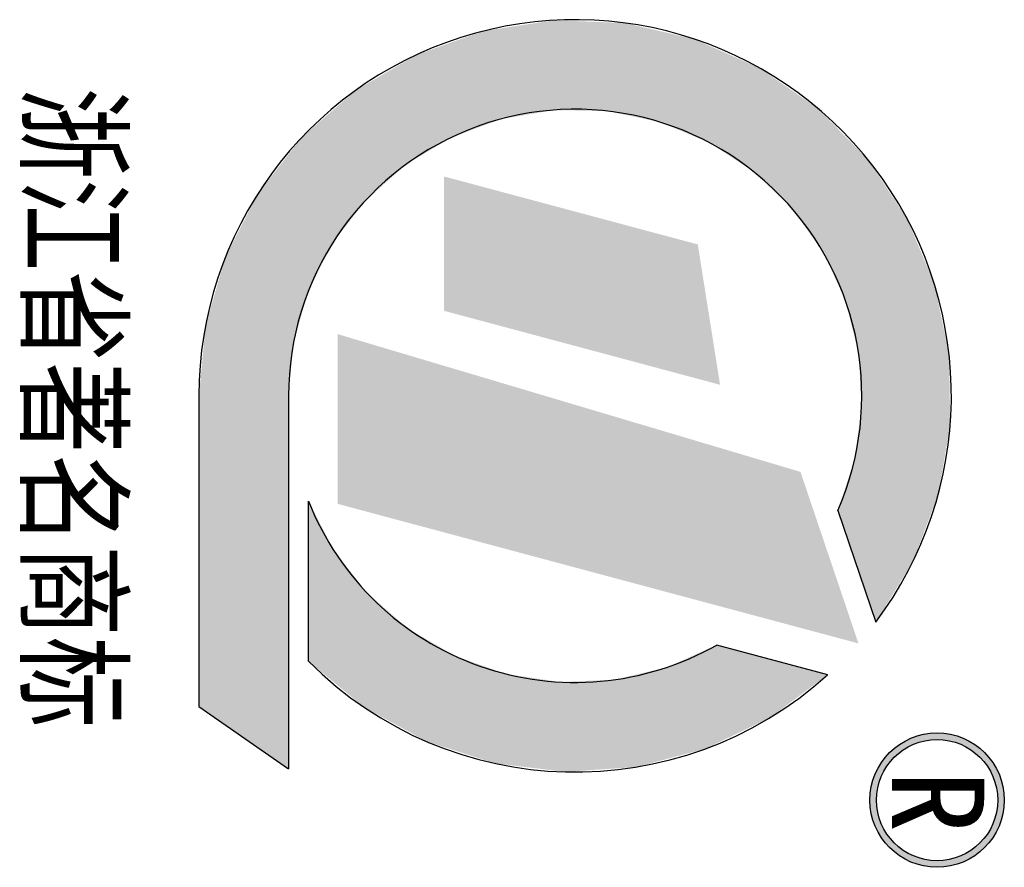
# Model space of a CAD drawing. Extents: x -424536 to -66822, y 139826 to 492209.
# Tile 48 of 69: x -108488 to -103565, y 147693 to 151932. Entities that reach past the tile are written whole.
import ezdxf

# ---------------------------------------------------------------- set-up
doc = ezdxf.new("R2010")
doc.units = 0
doc.header["$LTSCALE"] = 1000
doc.header["$MEASUREMENT"] = 0
doc.layers.add('图框', color=3, linetype='Continuous')
doc.styles.add('图框', font='txt', dxfattribs={"width": 0.8})

msp = doc.modelspace()

# ---------------------------------------------------------------- hatches: boundary and pattern name
at = {"layer": '图框'}
h = msp.add_hatch(color=4, dxfattribs=at)
h.paths.add_polyline_path([(-103901.2, 147693.4, 1), (-103901.2, 148365.2, 1)])
h.paths.add_polyline_path([(-103901.2, 148332.2, -1), (-103901.2, 147726.4, -1)], flags=16)

# ---------------------------------------------------------------- linework, layer by layer
at = {"layer": '图框', "color": 4}
for p, q in [((-107591.8, 150050.9), (-107591.8, 148497.5)), ((-107143.8, 150050.9), (-107143.8, 148186.3)), ((-107043.6, 148723.6), (-107043.6, 149524.5)), ((-104397.2, 149478.3), (-104208.3, 148919.3)), ((-104448.4, 148656.4), (-105002.9, 148805)), ((-107591.8, 148497.5), (-107143.8, 148186.3))]:
    msp.add_line(p, q, dxfattribs=at)
for radius in [335.9, 302.9]:
    msp.add_circle((-103901.2, 148029.3), radius, dxfattribs=at)
for radius, start, end in [(1881, 323.0165, 180), (1433, 336.4496, 180), (1433, 201.55, 299.6066), (1881, 224.8813, 312.1544)]:
    msp.add_arc((-105710.8, 150050.9), radius, start, end, dxfattribs=at)
at = {"layer": '图框'}
for points in [[(-106167.6, 151875.5), (-105460.7, 151915.1), (-105290, 151875.5)], [(-105906.7, 151915.1), (-105460.7, 151915.1), (-106167.6, 151875.5)], [(-105906.7, 151915.1), (-105816, 151928.9), (-105460.7, 151915.1)], [(-106283, 151834.7), (-105290, 151875.5), (-105114.2, 151834.7)], [(-106167.6, 151875.5), (-105290, 151875.5), (-106283, 151834.7)], [(-106502.9, 151756.9), (-105114.2, 151834.7), (-104938.8, 151756.9)], [(-106283, 151834.7), (-105114.2, 151834.7), (-106502.9, 151756.9)], [(-106616.4, 151690.5), (-104938.8, 151756.9), (-104789.1, 151690.5)], [(-106502.9, 151756.9), (-104938.8, 151756.9), (-106616.4, 151690.5)], [(-106809.9, 151577.3), (-104789.1, 151690.5), (-104626, 151577.3)], [(-106616.4, 151690.5), (-104789.1, 151690.5), (-106809.9, 151577.3)], [(-106912.3, 151487.7), (-104626, 151577.3), (-104497, 151487.7)], [(-106809.9, 151577.3), (-104626, 151577.3), (-106912.3, 151487.7)], [(-106927, 151474.8), (-105847.3, 151474.8), (-106972.6, 151434.9)], [(-106921.4, 151479.8), (-105818.1, 151479.8), (-106927, 151474.8)], [(-106921.4, 151479.8), (-104497, 151487.7), (-104489.2, 151479.8)], [(-106912.3, 151487.7), (-104497, 151487.7), (-106921.4, 151479.8)], [(-105550.6, 151474.8), (-104489.2, 151479.8), (-104484.3, 151474.8)], [(-105359.2, 151434.9), (-104484.3, 151474.8), (-104445.3, 151434.9)], [(-106989.4, 151420.2), (-106121.5, 151420.2), (-107077.6, 151343.2)], [(-106972.6, 151434.9), (-106081.9, 151434.9), (-106989.4, 151420.2)], [(-105288.7, 151420.2), (-104445.3, 151434.9), (-104430.9, 151420.2)], [(-105102.5, 151343.2), (-104430.9, 151420.2), (-104355.5, 151343.2)], [(-107097.3, 151317.9), (-106372.4, 151317.9), (-107163.1, 151233.6)], [(-107078.6, 151341.8), (-106332.7, 151341.8), (-107097.3, 151317.9)], [(-107077.6, 151343.2), (-106329.1, 151343.2), (-107078.6, 151341.8)], [(-105099.3, 151341.8), (-104355.5, 151343.2), (-104354.2, 151341.8)], [(-105041.5, 151317.9), (-104354.2, 151341.8), (-104330.7, 151317.9)], [(-104912.7, 151233.6), (-104330.7, 151317.9), (-104248.2, 151233.6)], [(-107163.1, 151233.6), (-106512.3, 151233.6), (-107186.4, 151203.7)], [(-104867, 151203.7), (-104248.2, 151233.6), (-104228.4, 151203.7)], [(-107211.6, 151171.4), (-106598, 151171.4), (-107296.4, 151062.8)], [(-107186.4, 151203.7), (-106561.8, 151203.7), (-107211.6, 151171.4)], [(-104817.6, 151171.4), (-104228.4, 151203.7), (-104207, 151171.4)], [(-104704.9, 151062.8), (-104207, 151171.4), (-104135, 151062.8)], [(-107315.5, 151025.4), (-106761.3, 151025.4), (-107335.8, 150985.8)], [(-107296.4, 151062.8), (-106719.5, 151062.8), (-107315.5, 151025.4)], [(-104666, 151025.4), (-104135, 151062.8), (-104110.3, 151025.4)], [(-104624.9, 150985.8), (-104110.3, 151025.4), (-104084, 150985.8)], [(-107335.8, 150985.8), (-106791.7, 150985.8), (-107360.7, 150937.1)], [(-104590.3, 150937.1), (-104084, 150985.8), (-104051.7, 150937.1)], [(-107360.7, 150937.1), (-106829.1, 150937.1), (-107424.2, 150813.2)], [(-104502.3, 150813.2), (-104051.7, 150937.1), (-103999.9, 150813.2)], [(-107424.2, 150813.2), (-106924.2, 150813.2), (-107447.5, 150767.7)], [(-104470, 150767.7), (-103999.9, 150813.2), (-103980.9, 150767.7)], [(-107458.5, 150746.3), (-106957.9, 150746.3), (-107498.6, 150609)], [(-107447.5, 150767.7), (-106947.1, 150767.7), (-107458.5, 150746.3)], [(-104460.2, 150746.3), (-103980.9, 150767.7), (-103972, 150746.3)], [(-104397.2, 150609), (-103972, 150746.3), (-103914.6, 150609)], [(-107498.6, 150609), (-107027.2, 150609), (-107508.7, 150574.3)], [(-104381.3, 150574.3), (-103914.6, 150609), (-103907.3, 150574.3)], [(-107508.7, 150574.3), (-107044.7, 150574.3), (-107523.2, 150524.5)], [(-104358.4, 150524.5), (-103907.3, 150574.3), (-103896.9, 150524.5)], [(-107523.2, 150524.5), (-107059.1, 150524.5), (-107558.2, 150404.9)], [(-104328.7, 150404.9), (-103896.9, 150524.5), (-103871.8, 150404.9)], [(-107558.2, 150404.9), (-107093.6, 150404.9), (-107566.5, 150317.2)], [(-104306.9, 150317.2), (-103871.8, 150404.9), (-103853.4, 150317.2)], [(-107566.5, 150317.2), (-107118.8, 150317.2), (-107571.5, 150264.9)], [(-104293.9, 150264.9), (-103853.4, 150317.2), (-103842.4, 150264.9)], [(-107571.8, 150261), (-107124.1, 150261), (-107591.8, 150050.9)], [(-107571.5, 150264.9), (-107123.7, 150264.9), (-107571.8, 150261)], [(-104293.7, 150261), (-103842.4, 150264.9), (-103841.6, 150261)], [(-104281.8, 150050.9), (-103841.6, 150261), (-103838, 150050.9)], [(-107591.8, 149997.7), (-107143.8, 150050.9), (-107143.8, 149997.7)], [(-104278.8, 149997.7), (-103838, 150050.9), (-103837.1, 149997.7)], [(-107591.8, 149905.4), (-107143.8, 149997.7), (-107143.8, 149905.4)], [(-104291, 149905.4), (-103837.1, 149997.7), (-103835.5, 149905.4)], [(-104278.8, 149997.7), (-103837.1, 149997.7), (-104291, 149905.4)], [(-107591.8, 149732.5), (-107143.8, 149905.4), (-107143.8, 149732.5)], [(-104291, 149905.4), (-103835.5, 149905.4), (-104313.7, 149732.5)], [(-107591.8, 149555), (-107143.8, 149732.5), (-107143.8, 149555)], [(-104313.7, 149732.5), (-103865.5, 149732.5), (-104372, 149555)], [(-107591.8, 149478.3), (-107143.8, 149555), (-107143.8, 149478.3)], [(-104372, 149555), (-103896.4, 149555), (-104397.2, 149478.3)], [(-107043.6, 149282.1), (-107043.6, 149524.5), (-106920.1, 149282.1)], [(-107591.8, 149222.3), (-107143.8, 149478.3), (-107143.8, 149222.3)], [(-107591.8, 149478.3), (-107143.8, 149478.3), (-107591.8, 149222.3)], [(-107043.6, 149067.4), (-106920.1, 149282.1), (-106753, 149067.4)], [(-107043.6, 149282.1), (-106920.1, 149282.1), (-107043.6, 149067.4)], [(-107591.8, 148919.3), (-107143.8, 149222.3), (-107143.8, 148919.3)], [(-104310.7, 149222.3), (-104022.1, 149222.3), (-104208.3, 148919.3)], [(-107043.6, 148888.1), (-106753, 149067.4), (-106548.3, 148888.1)], [(-107591.8, 148497.5), (-107143.8, 148919.3), (-107143.8, 148497.5)], [(-107043.6, 148805), (-106548.3, 148888.1), (-106406.2, 148805)], [(-107043.6, 148750.8), (-106406.2, 148805), (-106313.4, 148750.8)], [(-105123.7, 148750.8), (-105002.9, 148805), (-104800.6, 148750.8)], [(-107043.6, 148723.6), (-106313.4, 148750.8), (-106236.3, 148723.6)], [(-107007.5, 148693.6), (-106236.3, 148723.6), (-106151.4, 148693.6)], [(-105251.1, 148693.6), (-104699, 148723.6), (-104587.3, 148693.6)], [(-105184.4, 148723.6), (-104699, 148723.6), (-105251.1, 148693.6)], [(-105184.4, 148723.6), (-104800.6, 148750.8), (-104699, 148723.6)], [(-105123.7, 148750.8), (-104800.6, 148750.8), (-105184.4, 148723.6)], [(-106967.3, 148660.3), (-106151.4, 148693.6), (-106056.9, 148660.3)], [(-106962.6, 148656.4), (-106056.9, 148660.3), (-106031, 148656.4)], [(-105409, 148656.4), (-104462.9, 148660.3), (-104448.4, 148656.4)], [(-105392.5, 148660.3), (-104462.9, 148660.3), (-105409, 148656.4)], [(-105392.5, 148660.3), (-104587.3, 148693.6), (-104462.9, 148660.3)], [(-105251.1, 148693.6), (-104587.3, 148693.6), (-105392.5, 148660.3)], [(-106932.2, 148631.2), (-106031, 148656.4), (-105862.8, 148631.2)], [(-106918.7, 148620), (-105862.8, 148631.2), (-105787.8, 148620)], [(-105515.9, 148631.2), (-104482.3, 148631.2), (-105787.8, 148620)], [(-105409, 148656.4), (-104448.4, 148656.4), (-105515.9, 148631.2)], [(-107591.8, 148497.5), (-107143.8, 148497.5), (-107143.8, 148186.3)]]:
    msp.add_solid(points, dxfattribs=at)
at = {"layer": '图框', "extrusion": (0, 0, -1)}
for points in [[(106972.6, 151434.9), (105847.3, 151474.8), (106081.9, 151434.9)], [(106927, 151474.8), (105818.1, 151479.8), (105847.3, 151474.8)], [(105818.1, 151479.8), (104489.2, 151479.8), (105550.6, 151474.8)], [(105550.6, 151474.8), (104484.3, 151474.8), (105359.2, 151434.9)], [(107077.6, 151343.2), (106121.5, 151420.2), (106329.1, 151343.2)], [(106989.4, 151420.2), (106081.9, 151434.9), (106121.5, 151420.2)], [(105359.2, 151434.9), (104445.3, 151434.9), (105288.7, 151420.2)], [(105288.7, 151420.2), (104430.9, 151420.2), (105102.5, 151343.2)], [(107163.1, 151233.6), (106372.4, 151317.9), (106512.3, 151233.6)], [(107097.3, 151317.9), (106332.7, 151341.8), (106372.4, 151317.9)], [(107078.6, 151341.8), (106329.1, 151343.2), (106332.7, 151341.8)], [(105102.5, 151343.2), (104355.5, 151343.2), (105099.3, 151341.8)], [(105099.3, 151341.8), (104354.2, 151341.8), (105041.5, 151317.9)], [(105041.5, 151317.9), (104330.7, 151317.9), (104912.7, 151233.6)], [(107186.4, 151203.7), (106512.3, 151233.6), (106561.8, 151203.7)], [(104912.7, 151233.6), (104248.2, 151233.6), (104867, 151203.7)], [(107296.4, 151062.8), (106598, 151171.4), (106719.5, 151062.8)], [(107211.6, 151171.4), (106561.8, 151203.7), (106598, 151171.4)], [(104867, 151203.7), (104228.4, 151203.7), (104817.6, 151171.4)], [(104817.6, 151171.4), (104207, 151171.4), (104704.9, 151062.8)], [(107335.8, 150985.8), (106761.3, 151025.4), (106791.7, 150985.8)], [(107315.5, 151025.4), (106719.5, 151062.8), (106761.3, 151025.4)], [(104704.9, 151062.8), (104135, 151062.8), (104666, 151025.4)], [(104666, 151025.4), (104110.3, 151025.4), (104624.9, 150985.8)], [(107360.7, 150937.1), (106791.7, 150985.8), (106829.1, 150937.1)], [(104624.9, 150985.8), (104084, 150985.8), (104590.3, 150937.1)], [(107424.2, 150813.2), (106829.1, 150937.1), (106924.2, 150813.2)], [(104590.3, 150937.1), (104051.7, 150937.1), (104502.3, 150813.2)], [(107447.5, 150767.7), (106924.2, 150813.2), (106947.1, 150767.7)], [(104502.3, 150813.2), (103999.9, 150813.2), (104470, 150767.7)], [(107498.6, 150609), (106957.9, 150746.3), (107027.2, 150609)], [(107458.5, 150746.3), (106947.1, 150767.7), (106957.9, 150746.3)], [(104470, 150767.7), (103980.9, 150767.7), (104460.2, 150746.3)], [(104460.2, 150746.3), (103972, 150746.3), (104397.2, 150609)], [(107508.7, 150574.3), (107027.2, 150609), (107044.7, 150574.3)], [(104397.2, 150609), (103914.6, 150609), (104381.3, 150574.3)], [(107523.2, 150524.5), (107044.7, 150574.3), (107059.1, 150524.5)], [(104381.3, 150574.3), (103907.3, 150574.3), (104358.4, 150524.5)], [(107558.2, 150404.9), (107059.1, 150524.5), (107093.6, 150404.9)], [(104358.4, 150524.5), (103896.9, 150524.5), (104328.7, 150404.9)], [(107566.5, 150317.2), (107093.6, 150404.9), (107118.8, 150317.2)], [(104328.7, 150404.9), (103871.8, 150404.9), (104306.9, 150317.2)], [(107571.5, 150264.9), (107118.8, 150317.2), (107123.7, 150264.9)], [(104306.9, 150317.2), (103853.4, 150317.2), (104293.9, 150264.9)], [(107591.8, 150050.9), (107124.1, 150261), (107143.8, 150050.9)], [(107571.8, 150261), (107123.7, 150264.9), (107124.1, 150261)], [(104293.9, 150264.9), (103842.4, 150264.9), (104293.7, 150261)], [(104293.7, 150261), (103841.6, 150261), (104281.8, 150050.9)], [(107591.8, 150050.9), (107143.8, 150050.9), (107591.8, 149997.7)], [(104281.8, 150050.9), (103838, 150050.9), (104278.8, 149997.7)], [(107591.8, 149997.7), (107143.8, 149997.7), (107591.8, 149905.4)], [(107591.8, 149905.4), (107143.8, 149905.4), (107591.8, 149732.5)], [(104313.7, 149732.5), (103835.5, 149905.4), (103865.5, 149732.5)], [(107591.8, 149732.5), (107143.8, 149732.5), (107591.8, 149555)], [(104372, 149555), (103865.5, 149732.5), (103896.4, 149555)], [(107591.8, 149555), (107143.8, 149555), (107591.8, 149478.3)], [(104397.2, 149478.3), (103896.4, 149555), (103925.4, 149478.3)], [(104397.2, 149478.3), (103925.4, 149478.3), (104310.7, 149222.3)], [(104310.7, 149222.3), (103925.4, 149478.3), (104022.1, 149222.3)], [(107591.8, 149222.3), (107143.8, 149222.3), (107591.8, 148919.3)], [(107043.6, 149067.4), (106753, 149067.4), (107043.6, 148888.1)], [(107591.8, 148919.3), (107143.8, 148919.3), (107591.8, 148497.5)], [(107043.6, 148888.1), (106548.3, 148888.1), (107043.6, 148805)], [(107043.6, 148805), (106406.2, 148805), (107043.6, 148750.8)], [(107043.6, 148750.8), (106313.4, 148750.8), (107043.6, 148723.6)], [(107043.6, 148723.6), (106236.3, 148723.6), (107007.5, 148693.6)], [(107007.5, 148693.6), (106151.4, 148693.6), (106967.3, 148660.3)], [(106967.3, 148660.3), (106056.9, 148660.3), (106962.6, 148656.4)], [(106962.6, 148656.4), (106031, 148656.4), (106932.2, 148631.2)], [(106932.2, 148631.2), (105862.8, 148631.2), (106918.7, 148620)], [(106918.7, 148620), (104497.4, 148620), (106768.3, 148495.3)], [(106768.3, 148495.3), (104497.4, 148620), (104664.6, 148495.3)], [(105787.8, 148620), (104482.3, 148631.2), (104497.4, 148620)], [(105515.9, 148631.2), (104448.4, 148656.4), (104482.3, 148631.2)], [(106768.3, 148495.3), (104664.6, 148495.3), (106672.5, 148442.7)], [(106672.5, 148442.7), (104664.6, 148495.3), (104735.2, 148442.7)], [(106672.5, 148442.7), (104735.2, 148442.7), (106454.8, 148323.3)], [(106454.8, 148323.3), (104735.2, 148442.7), (104982.3, 148323.3)], [(106454.8, 148323.3), (104982.3, 148323.3), (106342.5, 148287.1)], [(106342.5, 148287.1), (104982.3, 148323.3), (105057.1, 148287.1)], [(106342.5, 148287.1), (105057.1, 148287.1), (106114.4, 148213.7)], [(106114.4, 148213.7), (105057.1, 148287.1), (105333.4, 148213.7)], [(106114.4, 148213.7), (105333.4, 148213.7), (105963.1, 148195.3)], [(105963.1, 148195.3), (105333.4, 148213.7), (105402.7, 148195.3)], [(105963.1, 148195.3), (105402.7, 148195.3), (105759.5, 148170.5)]]:
    msp.add_solid(points, dxfattribs=at)
at = {"layer": '图框', "color": 8, "extrusion": (0, 0, -1)}
for points in [[(106366.1, 150808), (106366.1, 151147.8), (105097.7, 150808)], [(106366.1, 150808), (105097.7, 150808), (106366.1, 150476)], [(106897.8, 149670.8), (106897.8, 150359.3), (104584.4, 149670.8)], [(106897.8, 149670.8), (104584.4, 149670.8), (106897.8, 149510.6)]]:
    msp.add_solid(points, dxfattribs=at)
at = {"layer": '图框', "color": 8}
for points in [[(-106366.1, 150476), (-105097.7, 150808), (-105045, 150476)], [(-106366.1, 150476), (-105045, 150476), (-104986.4, 150106.3)], [(-106897.8, 149510.6), (-104584.4, 149670.8), (-104530.3, 149510.6)], [(-106897.8, 149510.6), (-104530.3, 149510.6), (-104294.5, 148813)]]:
    msp.add_solid(points, dxfattribs=at)

# ---------------------------------------------------------------- texts
at = {"layer": '图框', "color": 4, "style": '图框', "width": 0.8}
msp.add_text('浙江省著名商标', height=440, rotation=270, dxfattribs=at).set_placement((-108438.6, 151592.4))
at = {"layer": '图框', "color": 4, "style": '图框'}
msp.add_text('R', height=462, rotation=270, dxfattribs=at).set_placement((-104127.6, 148179.5))

doc.saveas('drawing.dxf')
